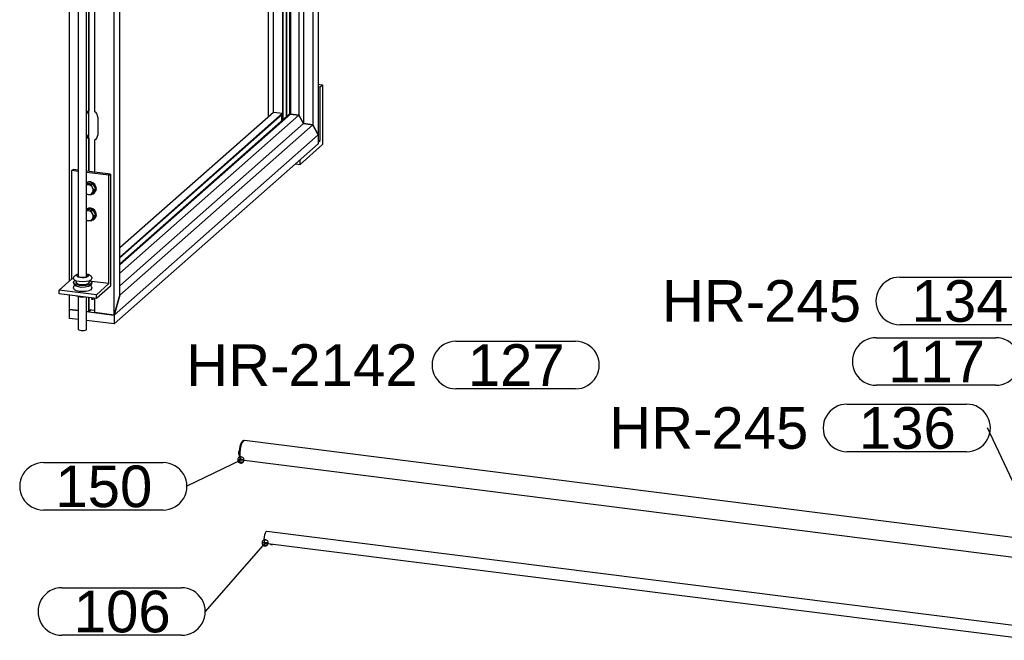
# Model space of a CAD drawing. Header units: millimetres. Extents: x 4464 to 5058, y 2900 to 3320.
# Tile 38 of 110: x 4639 to 4722, y 3150 to 3203. Entities that reach past the tile are written whole.
import ezdxf
from ezdxf.enums import TextEntityAlignment as Align

# ---------------------------------------------------------------- set-up
doc = ezdxf.new("R2010")
doc.units = ezdxf.units.MM
doc.linetypes.add('STRICHPUNKT2', pattern=[18.5, 10, -4, 0.5, -4])
doc.layers.get('0').update_dxf_attribs({"linetype": 'CONTINUOUS'})
for name, color, linetype in [('DIM49', 4, 'CONTINUOUS'), ('LE_RED', 1, 'CONTINUOUS'), ('TXT_ALL', 7, 'CONTINUOUS')]:
    doc.layers.add(name, color=color, linetype=linetype)
doc.layers.add('LE_ALL', color=7, linetype='CONTINUOUS', lineweight=50)
doc.styles.add('ARIAL', font='arial.ttf')

# ---------------------------------------------------------------- blocks, each defined once
blk = doc.blocks.new('SHAPE_06099', base_point=(4653.107, 3173.644))
at = {"layer": 'DIM49', "color": 3}
for p, q in [((4675.79, 3175.644), (4685.854, 3175.644)), ((4685.854, 3171.644), (4675.79, 3171.644))]:
    blk.add_line(p, q, dxfattribs=at)
for centre, start_param, end_param in [((4675.79, 3173.644), 1.570796, 4.712389), ((4685.854, 3173.644), 4.712389, 7.853982)]:
    blk.add_ellipse(centre, major_axis=(2, 0), ratio=1, start_param=start_param, end_param=end_param, dxfattribs=at)
at = {"layer": 'TXT_ALL', "color": 3, "style": 'ARIAL'}
for s, p in [('2142', (4661.697, 3173.644)), ('HR-', (4653.107, 3173.644))]:
    blk.add_text(s, height=3.5, dxfattribs=at).set_placement(p, align=Align.MIDDLE_LEFT)
at = {"layer": 'TXT_ALL', "color": 1, "style": 'ARIAL'}
blk.add_text('127', height=3.5, dxfattribs=at).set_placement((4676.79, 3173.644), align=Align.MIDDLE_LEFT)
blk = doc.blocks.new('HANDREGEL PROFIEL 50X47_02478', base_point=(4658.004, 3167.288))
for p, q in [((4723.753, 3159.004), (4658.004, 3167.288)), ((4724.171, 3157.284), (4657.749, 3165.653))]:
    blk.add_line(p, q)
for centre, major_axis, ratio, start_param, end_param in [((4657.899, 3166.461), (-0.104, -0.827), 0.333333, 3.141593, 6.109026), ((4723.924, 3158.143), (0.263, -0.854), 0.476834, 6.245329, 9.212762)]:
    blk.add_ellipse(centre, major_axis=major_axis, ratio=ratio, start_param=start_param, end_param=end_param)
blk.add_blockref('SHAPE_06099', (4653.107, 3173.644))
blk = doc.blocks.new('HANDREGEL PROFIEL 50X47_02477')
blk.add_blockref('HANDREGEL PROFIEL 50X47_02478', (4658.004, 3167.288))
blk = doc.blocks.new('SHAPE_06111', base_point=(4728.948, 3163.629))
at = {"layer": 'DIM49', "color": 3}
for p, q in [((4713.12, 3181.035), (4723.183, 3181.035)), ((4728.948, 3163.629), (4724.933, 3179.035)), ((4723.183, 3177.035), (4713.12, 3177.035)), ((4729.058, 3163.866), (4728.837, 3163.866)), ((4729.206, 3163.666), (4728.689, 3163.666)), ((4729.151, 3163.466), (4728.744, 3163.466))]:
    blk.add_line(p, q, dxfattribs=at)
blk.add_lwpolyline([(4729.078, 3163.4), (4729.132, 3163.442), (4729.175, 3163.496), (4729.201, 3163.559), (4729.211, 3163.627), (4729.202, 3163.696), (4729.176, 3163.759), (4729.135, 3163.814), (4729.081, 3163.856), (4729.017, 3163.883), (4728.949, 3163.893), (4728.881, 3163.884), (4728.817, 3163.858), (4728.763, 3163.817), (4728.72, 3163.763), (4728.694, 3163.699), (4728.684, 3163.631), (4728.693, 3163.563), (4728.719, 3163.499), (4728.76, 3163.444), (4728.814, 3163.402), (4728.878, 3163.375), (4728.946, 3163.366), (4729.014, 3163.374)], close=True, dxfattribs=at)
for centre, start_param, end_param in [((4713.12, 3179.035), 1.570796, 4.712389), ((4723.183, 3179.035), 4.712389, 7.853982)]:
    blk.add_ellipse(centre, major_axis=(2, 0), ratio=1, start_param=start_param, end_param=end_param, dxfattribs=at)
at = {"layer": 'TXT_ALL', "color": 3, "style": 'ARIAL'}
for s, p in [('HR-', (4693.124, 3179.035)), ('245', (4701.714, 3179.035))]:
    blk.add_text(s, height=3.5, dxfattribs=at).set_placement(p, align=Align.MIDDLE_LEFT)
at = {"layer": 'TXT_ALL', "color": 1, "style": 'ARIAL'}
blk.add_text('134', height=3.5, dxfattribs=at).set_placement((4714.12, 3179.035), align=Align.MIDDLE_LEFT)
blk = doc.blocks.new('HANDREGEL PROFIEL 50X47_02484', base_point=(4728.884, 3163.628))
for p, q in [((4728.884, 3163.628), (4726.983, 3161.952)), ((4729.57, 3162.011), (4728.088, 3160.703))]:
    blk.add_line(p, q)
blk.add_ellipse((4729.227, 3162.82), major_axis=(0.263, -0.854), ratio=0.476834, start_param=0.212016, end_param=3.353608)
blk.add_blockref('SHAPE_06111', (4728.948, 3163.629))
blk = doc.blocks.new('HANDREGEL PROFIEL 50X47_02483')
blk.add_blockref('HANDREGEL PROFIEL 50X47_02484', (4728.884, 3163.628))
blk = doc.blocks.new('SHAPE_06113', base_point=(4724.541, 3159.798))
at = {"layer": 'DIM49', "color": 3}
for p, q in [((4708.685, 3170.357), (4718.748, 3170.357)), ((4724.541, 3159.798), (4720.498, 3168.357)), ((4718.748, 3166.357), (4708.685, 3166.357)), ((4724.8, 3159.835), (4724.282, 3159.835)), ((4724.649, 3160.035), (4724.427, 3160.035)), ((4724.746, 3159.635), (4724.335, 3159.635))]:
    blk.add_line(p, q, dxfattribs=at)
blk.add_lwpolyline([(4724.711, 3159.597), (4724.757, 3159.648), (4724.788, 3159.709), (4724.803, 3159.776), (4724.8, 3159.845), (4724.779, 3159.91), (4724.741, 3159.968), (4724.691, 3160.014), (4724.629, 3160.045), (4724.562, 3160.06), (4724.494, 3160.057), (4724.428, 3160.036), (4724.37, 3159.998), (4724.324, 3159.948), (4724.293, 3159.886), (4724.278, 3159.819), (4724.282, 3159.751), (4724.303, 3159.685), (4724.34, 3159.627), (4724.391, 3159.581), (4724.452, 3159.55), (4724.519, 3159.535), (4724.588, 3159.538), (4724.653, 3159.559)], close=True, dxfattribs=at)
for centre, start_param, end_param in [((4708.685, 3168.357), 1.570796, 4.712389), ((4718.748, 3168.357), 4.712389, 7.853982)]:
    blk.add_ellipse(centre, major_axis=(2, 0), ratio=1, start_param=start_param, end_param=end_param, dxfattribs=at)
at = {"layer": 'TXT_ALL', "color": 3, "style": 'ARIAL'}
for s, p in [('HR-', (4688.689, 3168.357)), ('245', (4697.279, 3168.357))]:
    blk.add_text(s, height=3.5, dxfattribs=at).set_placement(p, align=Align.MIDDLE_LEFT)
at = {"layer": 'TXT_ALL', "color": 1, "style": 'ARIAL'}
blk.add_text('136', height=3.5, dxfattribs=at).set_placement((4709.685, 3168.357), align=Align.MIDDLE_LEFT)
blk = doc.blocks.new('HANDREGEL PROFIEL 50X47_02486', base_point=(4724.267, 3157.334))
for p, q in [((4725.426, 3160.579), (4723.655, 3159.016)), ((4726.533, 3159.332), (4724.267, 3157.334))]:
    blk.add_line(p, q)
for start_param, end_param in [(0.212016, 2.929577), (6.245329, 6.495201)]:
    blk.add_ellipse((4723.924, 3158.143), major_axis=(0.263, -0.854), ratio=0.476834, start_param=start_param, end_param=end_param)
blk.add_blockref('SHAPE_06113', (4724.541, 3159.798))
blk = doc.blocks.new('HANDREGEL PROFIEL 50X47_02485')
blk.add_blockref('HANDREGEL PROFIEL 50X47_02486', (4724.267, 3157.334))
blk = doc.blocks.new('Handregel_02472')
for name in ['HANDREGEL PROFIEL 50X47_02483', 'HANDREGEL PROFIEL 50X47_02477', 'HANDREGEL PROFIEL 50X47_02485']:
    blk.add_blockref(name, (0, 0))
blk = doc.blocks.new('SHAPE_06093', base_point=(4659.746, 3158.69))
at = {"layer": 'DIM49', "color": 3}
for p, q in [((4659.859, 3158.927), (4659.637, 3158.927)), ((4659.746, 3158.69), (4654.706, 3152.918)), ((4659.486, 3158.727), (4660.004, 3158.727)), ((4659.541, 3158.527), (4659.951, 3158.527)), ((4642.643, 3154.918), (4652.706, 3154.918)), ((4652.706, 3150.918), (4642.643, 3150.918))]:
    blk.add_line(p, q, dxfattribs=at)
blk.add_lwpolyline([(4659.862, 3158.926), (4659.796, 3158.948), (4659.728, 3158.953), (4659.66, 3158.939), (4659.599, 3158.909), (4659.547, 3158.863), (4659.509, 3158.806), (4659.487, 3158.741), (4659.483, 3158.672), (4659.496, 3158.605), (4659.527, 3158.543), (4659.572, 3158.492), (4659.63, 3158.454), (4659.695, 3158.432), (4659.763, 3158.427), (4659.831, 3158.441), (4659.892, 3158.471), (4659.944, 3158.517), (4659.982, 3158.574), (4660.004, 3158.639), (4660.008, 3158.708), (4659.995, 3158.775), (4659.964, 3158.837), (4659.919, 3158.888)], close=True, dxfattribs=at)
for centre, start_param, end_param in [((4642.643, 3152.918), 1.570796, 4.712389), ((4652.706, 3152.918), 4.712389, 7.853982)]:
    blk.add_ellipse(centre, major_axis=(2, 0), ratio=1, start_param=start_param, end_param=end_param, dxfattribs=at)
at = {"layer": 'TXT_ALL', "style": 'ARIAL'}
blk.add_text('106', height=3.5, dxfattribs=at).set_placement((4643.643, 3152.918), align=Align.MIDDLE_LEFT)
blk = doc.blocks.new('Precisie buis 30x3_02682', base_point=(4659.754, 3158.652))
for p, q in [((4724.258, 3151.533), (4659.879, 3159.644)), ((4724.463, 3150.5), (4659.754, 3158.652))]:
    blk.add_line(p, q)
blk.add_ellipse((4659.817, 3159.148), major_axis=(-0.062, -0.496), ratio=0.333333, start_param=3.141593, end_param=6.283185)
blk.add_blockref('SHAPE_06093', (4659.746, 3158.69))
blk = doc.blocks.new('Precisie buis 30x3_02681')
blk.add_blockref('Precisie buis 30x3_02682', (4659.754, 3158.652))
blk = doc.blocks.new('Stelschroef (DIN 913 - ISO 4026)-M6x5_02685', base_point=(4660.219, 3158.569))
at = {"layer": 'LE_RED'}
blk.add_ellipse((4660.285, 3158.586), major_axis=(0.0833, 0), ratio=0.333333, start_param=3.800649, end_param=5.658796, dxfattribs=at)
blk = doc.blocks.new('GEWINDE_02687', base_point=(4660.205, 3158.575))
for p, q in [((4660.205, 3158.575), (4660.219, 3158.569)), ((4660.364, 3158.575), (4660.35, 3158.569))]:
    blk.add_line(p, q)
for start_param, end_param in [(3.141593, 3.800651), (3.800651, 5.624127)]:
    blk.add_ellipse((4660.285, 3158.596), major_axis=(0.1, 0), ratio=0.333333, start_param=start_param, end_param=end_param)
at = {"layer": 'LE_RED'}
for start_param, end_param in [(3.141593, 3.800651), (3.800651, 5.624127)]:
    blk.add_ellipse((4660.285, 3158.586), major_axis=(0.0833, 0), ratio=0.333333, start_param=start_param, end_param=end_param, dxfattribs=at)
blk = doc.blocks.new('GEWINDE_02686')
blk.add_blockref('GEWINDE_02687', (4660.205, 3158.575))
blk = doc.blocks.new('Stelschroef (DIN 913 - ISO 4026)-M6x5_02684')
for name, p in [('GEWINDE_02686', (0, 0)), ('Stelschroef (DIN 913 - ISO 4026)-M6x5_02685', (4660.219, 3158.569))]:
    blk.add_blockref(name, p)
blk = doc.blocks.new('Stelschroef (DIN 913 - ISO 4026)-M6x5_02689', base_point=(4723.203, 3150.634))
at = {"layer": 'LE_RED'}
blk.add_ellipse((4723.269, 3150.651), major_axis=(0.0833, 0), ratio=0.333333, start_param=3.800651, end_param=5.658796, dxfattribs=at)
blk = doc.blocks.new('GEWINDE_02691', base_point=(4723.19, 3150.64))
for p, q in [((4723.19, 3150.64), (4723.203, 3150.634)), ((4723.348, 3150.64), (4723.335, 3150.634))]:
    blk.add_line(p, q)
for start_param, end_param in [(3.141593, 3.800651), (3.800651, 5.624127)]:
    blk.add_ellipse((4723.269, 3150.66), major_axis=(0.1, 0), ratio=0.333333, start_param=start_param, end_param=end_param)
at = {"layer": 'LE_RED'}
for start_param, end_param in [(3.141593, 3.800651), (3.800651, 5.624127)]:
    blk.add_ellipse((4723.269, 3150.651), major_axis=(0.0833, 0), ratio=0.333333, start_param=start_param, end_param=end_param, dxfattribs=at)
blk = doc.blocks.new('GEWINDE_02690')
blk.add_blockref('GEWINDE_02691', (4723.19, 3150.64))
blk = doc.blocks.new('Stelschroef (DIN 913 - ISO 4026)-M6x5_02688')
for name, p in [('GEWINDE_02690', (0, 0)), ('Stelschroef (DIN 913 - ISO 4026)-M6x5_02689', (4723.203, 3150.634))]:
    blk.add_blockref(name, p)
blk = doc.blocks.new('Montage_02683')
for name in ['Stelschroef (DIN 913 - ISO 4026)-M6x5_02684', 'Stelschroef (DIN 913 - ISO 4026)-M6x5_02688']:
    blk.add_blockref(name, (0, 0))
blk = doc.blocks.new('Sierregel_02680')
for name in ['Precisie buis 30x3_02681', 'Montage_02683']:
    blk.add_blockref(name, (0, 0))
blk = doc.blocks.new('Sierregels_02503')
blk.add_blockref('Sierregel_02680', (0, 0))
blk = doc.blocks.new('SHAPE_06053', base_point=(4727.157, 3161.465))
at = {"layer": 'DIM49', "color": 3}
for p, q in [((4711.145, 3175.943), (4721.208, 3175.943)), ((4727.157, 3161.465), (4723.208, 3173.943)), ((4721.208, 3171.943), (4711.145, 3171.943)), ((4727.416, 3161.502), (4726.898, 3161.502)), ((4727.269, 3161.702), (4727.048, 3161.702)), ((4727.362, 3161.302), (4726.953, 3161.302))]:
    blk.add_line(p, q, dxfattribs=at)
blk.add_lwpolyline([(4727.299, 3161.244), (4727.351, 3161.288), (4727.391, 3161.344), (4727.414, 3161.409), (4727.42, 3161.477), (4727.408, 3161.545), (4727.379, 3161.607), (4727.335, 3161.66), (4727.278, 3161.699), (4727.214, 3161.723), (4727.145, 3161.728), (4727.078, 3161.716), (4727.015, 3161.687), (4726.963, 3161.643), (4726.923, 3161.587), (4726.9, 3161.522), (4726.894, 3161.454), (4726.906, 3161.386), (4726.935, 3161.324), (4726.979, 3161.271), (4727.036, 3161.232), (4727.1, 3161.208), (4727.169, 3161.202), (4727.237, 3161.214)], close=True, dxfattribs=at)
for centre, start_param, end_param in [((4711.145, 3173.943), 1.570796, 4.712389), ((4721.208, 3173.943), 4.712389, 7.853982)]:
    blk.add_ellipse(centre, major_axis=(2, 0), ratio=1, start_param=start_param, end_param=end_param, dxfattribs=at)
at = {"layer": 'TXT_ALL', "style": 'ARIAL'}
blk.add_text('117', height=3.5, dxfattribs=at).set_placement((4712.145, 3173.943), align=Align.MIDDLE_LEFT)
blk = doc.blocks.new('Precisie buis 55x2_02716', base_point=(4726.431, 3159.22))
for p, q in [((4725.263, 3160.545), (4726.677, 3161.792)), ((4726.475, 3159.17), (4727.89, 3160.417))]:
    blk.add_line(p, q)
for centre, major_axis, start_param, end_param in [((4727.283, 3161.104), (0.606, -0.688), 6.283185, 9.424778), ((4725.869, 3159.857), (0.606, -0.688), 3.141593, 3.569718), ((4725.869, 3159.857), (0.606, -0.688), 6.283185, 9.424778), ((4725.869, 3159.857), (0.562, -0.637), 6.283185, 9.424778), ((4725.869, 3159.857), (0.562, -0.637), 3.141593, 3.336331), ((4725.869, 3159.857), (0.606, -0.688), 5.851917, 6.283185), ((4725.869, 3159.857), (0.562, -0.637), 6.081279, 6.283185)]:
    blk.add_ellipse(centre, major_axis=major_axis, ratio=0.881917, start_param=start_param, end_param=end_param)
blk.add_blockref('SHAPE_06053', (4727.157, 3161.465))
blk = doc.blocks.new('Precisie buis 55x2_02715')
blk.add_blockref('Precisie buis 55x2_02716', (4726.431, 3159.22))
blk = doc.blocks.new('Koppeling handregel_02714')
blk.add_blockref('Precisie buis 55x2_02715', (0, 0))
blk = doc.blocks.new('SHAPE_06057', base_point=(4657.705, 3165.66))
at = {"layer": 'DIM49', "color": 3}
for p, q in [((4657.705, 3165.66), (4653.163, 3163.447)), ((4657.446, 3165.698), (4657.964, 3165.698)), ((4657.5, 3165.498), (4657.91, 3165.498)), ((4657.814, 3165.898), (4657.592, 3165.898)), ((4641.099, 3165.447), (4651.163, 3165.447)), ((4651.163, 3161.447), (4641.099, 3161.447))]:
    blk.add_line(p, q, dxfattribs=at)
blk.add_lwpolyline([(4657.904, 3165.833), (4657.852, 3165.879), (4657.791, 3165.909), (4657.724, 3165.923), (4657.655, 3165.919), (4657.59, 3165.897), (4657.532, 3165.859), (4657.487, 3165.808), (4657.456, 3165.746), (4657.442, 3165.679), (4657.447, 3165.61), (4657.468, 3165.545), (4657.506, 3165.488), (4657.558, 3165.442), (4657.619, 3165.411), (4657.687, 3165.398), (4657.755, 3165.402), (4657.82, 3165.424), (4657.878, 3165.462), (4657.923, 3165.513), (4657.954, 3165.575), (4657.968, 3165.642), (4657.964, 3165.711), (4657.942, 3165.776)], close=True, dxfattribs=at)
for centre, start_param, end_param in [((4641.099, 3163.447), 1.570796, 4.712389), ((4651.163, 3163.447), 4.712389, 7.853982)]:
    blk.add_ellipse(centre, major_axis=(2, 0), ratio=1, start_param=start_param, end_param=end_param, dxfattribs=at)
at = {"layer": 'TXT_ALL', "style": 'ARIAL'}
blk.add_text('150', height=3.5, dxfattribs=at).set_placement((4642.099, 3163.447), align=Align.MIDDLE_LEFT)
blk = doc.blocks.new('1120 Cover 50 x 47_02729', base_point=(4658.004, 3167.288))
blk.add_line((4658.004, 3167.288), (4657.941, 3167.296))
blk.add_lwpolyline([(4657.759, 3165.646), (4657.697, 3165.654)])
for centre, start_param, end_param in [((4657.837, 3166.469), 3.141593, 5.073756), ((4657.899, 3166.461), 3.141593, 5.073756), ((4657.837, 3166.469), 5.073756, 6.149618), ((4657.899, 3166.461), 5.073756, 6.149618)]:
    blk.add_ellipse(centre, major_axis=(-0.104, -0.827), ratio=0.333333, start_param=start_param, end_param=end_param)
blk.add_blockref('SHAPE_06057', (4657.705, 3165.66))
blk = doc.blocks.new('1120 Cover 50 x 47_02728')
blk.add_blockref('1120 Cover 50 x 47_02729', (4658.004, 3167.288))
blk = doc.blocks.new('ISO 14585-ST4.2x25-A2-C_02731', base_point=(4657.542, 3166.388))
blk.add_lwpolyline([(4657.544, 3166.134), (4657.531, 3166.135)])
blk.add_arc((4657.707, 3166.248), 0.217, 139.54363, -153.90514)
for start_param, end_param in [(3.611558, 5.81322), (3.447328, 3.611558), (5.81322, 6.283185)]:
    blk.add_ellipse((4657.548, 3166.268), major_axis=(-0.017, -0.132), ratio=0.333333, start_param=start_param, end_param=end_param)
blk = doc.blocks.new('ISO 14585-ST4.2x25-A2-C_02730')
blk.add_blockref('ISO 14585-ST4.2x25-A2-C_02731', (4657.542, 3166.388))
blk = doc.blocks.new('Eindkap_02727')
for name in ['1120 Cover 50 x 47_02728', 'ISO 14585-ST4.2x25-A2-C_02730']:
    blk.add_blockref(name, (0, 0))
blk = doc.blocks.new('Losse delen_02698')
for name in ['Koppeling handregel_02714', 'Eindkap_02727']:
    blk.add_blockref(name, (0, 0))
blk = doc.blocks.new('_A3D0206_02471')
for name in ['Handregel_02472', 'Losse delen_02698', 'Sierregels_02503']:
    blk.add_blockref(name, (0, 0))
blk = doc.blocks.new('_ANS0206_02470')
blk.add_blockref('_A3D0206_02471', (0, 0))
blk = doc.blocks.new('1017-1 Connector 90 M8 VERT_05907', base_point=(4645.112, 3179.296))
blk.add_line((4645.432, 3178.228), (4644.949, 3178.289))
at = {"layer": 'LE_RED'}
blk.add_ellipse((4645.214, 3179.513), major_axis=(0.176, -0.2), ratio=0.881917, start_param=5.078922, end_param=5.916652, dxfattribs=at)
blk = doc.blocks.new('DIN 13-M8_05909', base_point=(4645.112, 3179.296))
at = {"layer": 'LE_RED'}
blk.add_ellipse((4645.214, 3179.513), major_axis=(0.176, -0.2), ratio=0.881917, start_param=5.078922, end_param=5.916652, dxfattribs=at)
blk = doc.blocks.new('DIN 13-M8_05908')
blk.add_blockref('DIN 13-M8_05909', (4645.112, 3179.296))
blk = doc.blocks.new('_05911', base_point=(4645.214, 3179.283))
at = {"layer": 'LE_ALL', "color": 1, "linetype": 'STRICHPUNKT2'}
blk.add_line((4645.214, 3179.283), (4645.214, 3179.136), dxfattribs=at)
blk = doc.blocks.new('_05910')
blk.add_blockref('_05911', (4645.214, 3179.283))
blk = doc.blocks.new('1017-1 Connector 90 M8 VERT_05906')
for name, p in [('1017-1 Connector 90 M8 VERT_05907', (4645.112, 3179.296)), ('DIN 13-M8_05908', (0, 0)), ('_05910', (0, 0))]:
    blk.add_blockref(name, p)
blk = doc.blocks.new('Hoeklijn + montage_05905')
blk.add_blockref('1017-1 Connector 90 M8 VERT_05906', (0, 0))
blk = doc.blocks.new('Montage_05904')
blk.add_blockref('Hoeklijn + montage_05905', (0, 0))
blk = doc.blocks.new('Gelaagd glas 4.4.1_ matte folie_05929', base_point=(4661.573, 3194.568))
blk.add_line((4661.573, 3194.568), (4661.573, 3275.619))
blk = doc.blocks.new('Gelaagd glas 4.4.1_ matte folie_05928')
blk.add_blockref('Gelaagd glas 4.4.1_ matte folie_05929', (4661.573, 3194.568))
blk = doc.blocks.new('Glas_05927')
blk.add_blockref('Gelaagd glas 4.4.1_ matte folie_05928', (0, 0))
blk = doc.blocks.new('PV-SCHERM PROFIEL 60X37_05932', base_point=(4644.949, 3178.289))
for p, q in [((4664.22, 3193.006), (4647.037, 3177.853)), ((4644.055, 3178.228), (4643.296, 3178.324)), ((4644.902, 3178.122), (4644.722, 3178.144)), ((4644.949, 3178.289), (4644.902, 3178.122)), ((4645.073, 3178.273), (4644.902, 3178.122))]:
    blk.add_line(p, q)
for points in [[(4661.883, 3194.747), (4661.789, 3194.759), (4647.509, 3182.165)], [(4662.568, 3194.661), (4661.883, 3194.747), (4647.509, 3182.071)], [(4662.969, 3193.946), (4662.568, 3194.661), (4647.509, 3181.38)], [(4663.749, 3193.848), (4662.969, 3193.946), (4647.509, 3180.311)], [(4664.22, 3193.006), (4663.749, 3193.848), (4647.509, 3179.525)], [(4647.509, 3179.525), (4647.037, 3177.853), (4645.432, 3178.055)]]:
    blk.add_lwpolyline(points)
blk = doc.blocks.new('PV-SCHERM PROFIEL 60X37_05931')
blk.add_blockref('PV-SCHERM PROFIEL 60X37_05932', (4644.949, 3178.289))
blk = doc.blocks.new('PV-SCHERM PROFIEL 60X37_05936', base_point=(4645.432, 3189.872))
for p, q in [((4644.902, 3264.609), (4643.296, 3264.811)), ((4643.296, 3242.686), (4643.296, 3264.811)), ((4644.902, 3248.258), (4644.902, 3264.609)), ((4644.949, 3264.525), (4644.902, 3264.609)), ((4644.949, 3248.335), (4644.949, 3264.525)), ((4645.432, 3249.117), (4645.432, 3264.542)), ((4647.037, 3264.34), (4645.432, 3264.542)), ((4647.037, 3177.853), (4647.037, 3264.34)), ((4645.432, 3247.131), (4645.432, 3247.848)), ((4643.296, 3180.713), (4643.296, 3241.499)), ((4645.432, 3194.949), (4645.432, 3241.23)), ((4644.902, 3195.015), (4644.902, 3240.606)), ((4644.949, 3195.057), (4644.949, 3240.63)), ((4644.949, 3195.057), (4644.902, 3195.015)), ((4644.927, 3192.714), (4644.927, 3195.038)), ((4645.665, 3194.493), (4645.665, 3192.985)), ((4644.902, 3192.655), (4644.949, 3192.697)), ((4644.902, 3189.938), (4644.902, 3192.655)), ((4644.949, 3189.932), (4644.949, 3192.697)), ((4645.479, 3192.63), (4645.432, 3192.588)), ((4645.432, 3189.872), (4645.432, 3192.588)), ((4643.296, 3178.324), (4643.296, 3179.525)), ((4644.902, 3178.122), (4644.902, 3179.322)), ((4644.949, 3178.289), (4644.949, 3179.316)), ((4645.432, 3178.055), (4645.432, 3179.256)), ((4643.296, 3178.324), (4644.055, 3178.228)), ((4644.722, 3178.144), (4644.902, 3178.122)), ((4644.902, 3178.122), (4644.949, 3178.289))]:
    blk.add_line(p, q)
blk.add_lwpolyline([(4645.432, 3178.055), (4647.037, 3177.853), (4647.509, 3179.525), (4647.509, 3263.498), (4647.037, 3264.34)])
for centre, start_param, end_param in [((4645.214, 3194.598), 3.208458, 3.756146), ((4645.167, 3194.556), 3.141593, 3.455628), ((4645.167, 3194.556), 2.91627, 3.141593), ((4645.167, 3194.556), 0.785398, 1.796119), ((4645.214, 3193.089), 4.097835, 4.937712), ((4645.167, 3193.048), 4.398353, 4.937712), ((4645.167, 3193.048), 6.283185, 7.068583), ((4645.167, 3193.048), 6.057862, 6.283185), ((4645.214, 3193.089), 6.057862, 6.21632)]:
    blk.add_ellipse(centre, major_axis=(0.353, -0.4), ratio=0.881917, start_param=start_param, end_param=end_param)
blk = doc.blocks.new('PV-SCHERM PROFIEL 60X37_05935')
blk.add_blockref('PV-SCHERM PROFIEL 60X37_05936', (4645.432, 3189.872))
blk = doc.blocks.new('PV-SCHERM PROFIEL 60X37_05938', base_point=(4661.789, 3194.759))
for p, q in [((4664.22, 3279.493), (4664.22, 3193.006)), ((4662.675, 3276.873), (4662.568, 3276.497)), ((4662.568, 3276.497), (4662.568, 3194.661)), ((4662.969, 3277.133), (4662.969, 3193.946)), ((4661.789, 3275.81), (4661.789, 3194.759)), ((4661.883, 3275.892), (4661.883, 3194.747)), ((4660.007, 3274.238), (4660.007, 3194.539))]:
    blk.add_line(p, q)
for points in [[(4664.22, 3279.493), (4663.749, 3277.821), (4663.749, 3193.848)], [(4661.789, 3194.759), (4661.883, 3194.747), (4662.568, 3194.661), (4662.969, 3193.946), (4663.749, 3193.848), (4664.22, 3193.006)]]:
    blk.add_lwpolyline(points)
blk = doc.blocks.new('PV-SCHERM PROFIEL 60X37_05937')
blk.add_blockref('PV-SCHERM PROFIEL 60X37_05938', (4661.789, 3194.759))
blk = doc.blocks.new('GLASLAT T.B.V. PV-SCHERM_05941', base_point=(4647.509, 3182.731))
for p, q in [((4647.509, 3182.656), (4661.216, 3194.744)), ((4661.122, 3194.662), (4661.122, 3194.171))]:
    blk.add_line(p, q)
for points in [[(4647.509, 3183.517), (4660.436, 3194.918), (4661.216, 3194.82)], [(4647.509, 3182.731), (4661.216, 3194.82), (4661.216, 3194.744)]]:
    blk.add_lwpolyline(points)
blk = doc.blocks.new('GLASLAT T.B.V. PV-SCHERM_05940')
blk.add_blockref('GLASLAT T.B.V. PV-SCHERM_05941', (4647.509, 3182.731))
blk = doc.blocks.new('GLASLAT T.B.V. PV-SCHERM_05943', base_point=(4661.228, 3194.264))
for p, q in [((4661.228, 3194.264), (4661.228, 3275.314)), ((4661.256, 3194.289), (4661.256, 3275.339)), ((4661.535, 3194.535), (4661.535, 3275.585)), ((4660.448, 3194.916), (4660.448, 3274.627))]:
    blk.add_line(p, q)
blk = doc.blocks.new('GLASLAT T.B.V. PV-SCHERM_05942')
blk.add_blockref('GLASLAT T.B.V. PV-SCHERM_05943', (4661.228, 3194.264))
blk = doc.blocks.new('Glaslatten_05939')
for name in ['GLASLAT T.B.V. PV-SCHERM_05942', 'GLASLAT T.B.V. PV-SCHERM_05940']:
    blk.add_blockref(name, (0, 0))
blk = doc.blocks.new('Profielen_05930')
for name in ['PV-SCHERM PROFIEL 60X37_05937', 'Glaslatten_05939', 'PV-SCHERM PROFIEL 60X37_05935', 'PV-SCHERM PROFIEL 60X37_05931']:
    blk.add_blockref(name, (0, 0))
blk = doc.blocks.new('Strip 60x12_05977', base_point=(4647.037, 3177.853))
for p, q in [((4647.037, 3177.853), (4664.22, 3193.006)), ((4664.22, 3193.006), (4664.22, 3192.252)), ((4643.296, 3178.324), (4644.055, 3178.228)), ((4643.296, 3177.57), (4643.296, 3178.324)), ((4644.722, 3178.144), (4647.037, 3177.853)), ((4644.055, 3177.474), (4643.296, 3177.57)), ((4647.037, 3177.098), (4644.722, 3177.39))]:
    blk.add_line(p, q)
blk.add_lwpolyline([(4647.037, 3177.853), (4647.037, 3177.098), (4664.22, 3192.252)])
blk = doc.blocks.new('Strip 60x12_05976')
blk.add_blockref('Strip 60x12_05977', (4647.037, 3177.853))
blk = doc.blocks.new('Hoeklijn 80x80x8_05980', base_point=(4662.683, 3190.519))
for p, q in [((4664.22, 3197.254), (4664.568, 3197.21)), ((4664.22, 3197.064), (4664.38, 3197.044)), ((4664.38, 3197.044), (4664.568, 3197.21)), ((4664.38, 3192.519), (4664.38, 3197.044)), ((4664.568, 3197.21), (4664.568, 3192.182)), ((4664.568, 3192.182), (4662.683, 3190.519)), ((4664.22, 3192.539), (4664.38, 3192.519)), ((4664.22, 3192.378), (4664.38, 3192.519)), ((4662.308, 3190.566), (4662.683, 3190.519)), ((4662.683, 3190.519), (4662.683, 3190.896))]:
    blk.add_line(p, q)
blk = doc.blocks.new('Hoeklijn 80x80x8_05979')
blk.add_blockref('Hoeklijn 80x80x8_05980', (4662.683, 3190.519))
blk = doc.blocks.new('Koppelhoek scherm - 60x37_05978')
blk.add_blockref('Hoeklijn 80x80x8_05979', (0, 0))
blk = doc.blocks.new('Ophanging onder_05975')
for name in ['Koppelhoek scherm - 60x37_05978', 'Strip 60x12_05976']:
    blk.add_blockref(name, (0, 0))
blk = doc.blocks.new('Muurophanging_05946')
blk.add_blockref('Ophanging onder_05975', (0, 0))
blk = doc.blocks.new('Massieve as 10_05995', base_point=(4646.855, 3250.153))
for p, q in [((4644.064, 3246.901), (4646.288, 3250.504)), ((4644.714, 3246.685), (4646.855, 3250.153)), ((4644.055, 3242.238), (4644.055, 3246.872)), ((4644.722, 3242.238), (4644.722, 3246.699)), ((4644.055, 3181.083), (4644.055, 3240.548)), ((4644.722, 3181.078), (4644.722, 3240.548)), ((4644.055, 3176.648), (4644.055, 3179.392)), ((4644.722, 3176.648), (4644.722, 3179.345))]:
    blk.add_line(p, q)
for centre, major_axis, ratio, start_param, end_param in [((4646.571, 3250.328), (0.284, -0.175), 0.455342, 3.141593, 6.283185), ((4646.571, 3250.328), (0.284, -0.175), 0.455342, 0, 3.141593), ((4644.389, 3246.793), (0.331, -0.094), 0.396084, 3.029645, 3.25354), ((4644.389, 3246.793), (0.331, -0.094), 0.396084, 3.25354, 4.462969), ((4644.389, 3246.793), (0.331, -0.094), 0.396084, 4.462969, 6.171238), ((4644.389, 3176.648), (0.333, 0), 0.333333, 3.141593, 6.283185)]:
    blk.add_ellipse(centre, major_axis=major_axis, ratio=ratio, start_param=start_param, end_param=end_param)
blk = doc.blocks.new('Massieve as 10_05994')
blk.add_blockref('Massieve as 10_05995', (4646.855, 3250.153))
blk = doc.blocks.new('Hoeklijn 150x50x5_06021', base_point=(4645.547, 3179.555))
for p, q in [((4643.49, 3189.997), (4643.608, 3190.101)), ((4644.055, 3189.926), (4643.49, 3189.997)), ((4644.055, 3190.045), (4643.608, 3190.101)), ((4646.726, 3189.708), (4644.722, 3189.961)), ((4646.608, 3189.605), (4644.722, 3189.842)), ((4643.649, 3180.864), (4643.49, 3180.884)), ((4646.608, 3180.491), (4645.133, 3180.676)), ((4645.547, 3179.555), (4642.429, 3179.948)), ((4642.429, 3179.634), (4642.429, 3179.948)), ((4645.547, 3179.241), (4642.429, 3179.634))]:
    blk.add_line(p, q)
for points in [[(4642.429, 3179.948), (4643.49, 3180.884), (4643.49, 3189.997)], [(4646.726, 3189.708), (4646.726, 3180.28), (4645.547, 3179.241)], [(4646.608, 3180.491), (4646.608, 3189.605), (4646.726, 3189.708)], [(4645.547, 3179.241), (4645.547, 3179.555), (4646.608, 3180.491)]]:
    blk.add_lwpolyline(points)
blk = doc.blocks.new('_06023', base_point=(4643.643, 3180.199))
at = {"layer": 'LE_ALL', "color": 1, "linetype": 'STRICHPUNKT2'}
for p, q in [((4643.643, 3180.199), (4643.616, 3180.202)), ((4644.124, 3179.865), (4644.101, 3179.844)), ((4645.112, 3180.014), (4645.175, 3180.006))]:
    blk.add_line(p, q, dxfattribs=at)
blk = doc.blocks.new('_06022')
blk.add_blockref('_06023', (4643.643, 3180.199))
blk = doc.blocks.new('Hoeklijn 150x50x5_06020')
for name, p in [('Hoeklijn 150x50x5_06021', (4645.547, 3179.555)), ('_06022', (0, 0))]:
    blk.add_blockref(name, p)
blk = doc.blocks.new('Sluitring (DIN 125)-M8_06027', base_point=(4645.401, 3188.144))
blk.add_line((4645.364, 3188.111), (4645.401, 3188.144))
for centre, start_param, end_param in [((4645.049, 3188.544), 6.283185, 9.353195), ((4645.011, 3188.511), 6.283185, 9.25704), ((4645.011, 3188.511), 5.846659, 6.283185)]:
    blk.add_ellipse(centre, major_axis=(0.353, -0.4), ratio=0.881917, start_param=start_param, end_param=end_param)
blk = doc.blocks.new('Sluitring (DIN 125)-M8_06026')
blk.add_blockref('Sluitring (DIN 125)-M8_06027', (4645.401, 3188.144))
blk = doc.blocks.new('Zeskant tapbout-M8x20 (DIN 933)_06029', base_point=(4645.237, 3188.56))
for p, q in [((4644.777, 3188.949), (4644.722, 3188.9)), ((4644.886, 3188.809), (4644.722, 3188.837)), ((4644.777, 3188.949), (4645.245, 3188.89)), ((4645.134, 3188.792), (4644.886, 3188.809)), ((4645.245, 3188.89), (4645.134, 3188.792)), ((4645.237, 3188.56), (4645.134, 3188.792)), ((4644.722, 3188.02), (4644.886, 3187.992)), ((4644.886, 3187.992), (4645.134, 3187.974)), ((4645.134, 3187.974), (4645.237, 3188.152)), ((4645.245, 3188.073), (4645.134, 3187.974)), ((4645.237, 3188.152), (4645.368, 3188.354)), ((4645.479, 3188.452), (4645.245, 3188.073))]:
    blk.add_line(p, q)
blk.add_lwpolyline([(4645.245, 3188.89), (4645.479, 3188.452), (4645.368, 3188.354), (4645.237, 3188.56)])
for start_param, end_param in [(2.356194, 2.772723), (1.308997, 2.356194), (5.081259, 5.497787), (5.497787, 6.544985), (0.261799, 1.308997)]:
    blk.add_ellipse((4644.886, 3188.4), major_axis=(0.287, -0.325), ratio=0.881917, start_param=start_param, end_param=end_param)
blk = doc.blocks.new('Zeskant tapbout-M8x20 (DIN 933)_06028')
blk.add_blockref('Zeskant tapbout-M8x20 (DIN 933)_06029', (4645.237, 3188.56))
blk = doc.blocks.new('Montage scherm_06024')
for name in ['Sluitring (DIN 125)-M8_06026', 'Zeskant tapbout-M8x20 (DIN 933)_06028']:
    blk.add_blockref(name, (0, 0))
blk = doc.blocks.new('Sluitring (DIN 125)-M8_06033', base_point=(4645.401, 3185.944))
blk.add_line((4645.364, 3185.911), (4645.401, 3185.944))
for centre, start_param, end_param in [((4645.049, 3186.344), 6.283185, 9.353195), ((4645.011, 3186.311), 6.283185, 9.25704), ((4645.011, 3186.311), 5.846659, 6.283185)]:
    blk.add_ellipse(centre, major_axis=(0.353, -0.4), ratio=0.881917, start_param=start_param, end_param=end_param)
blk = doc.blocks.new('Sluitring (DIN 125)-M8_06032')
blk.add_blockref('Sluitring (DIN 125)-M8_06033', (4645.401, 3185.944))
blk = doc.blocks.new('Zeskant tapbout-M8x20 (DIN 933)_06035', base_point=(4645.237, 3186.361))
for p, q in [((4644.777, 3186.749), (4644.722, 3186.7)), ((4644.886, 3186.609), (4644.722, 3186.637)), ((4644.777, 3186.749), (4645.245, 3186.69)), ((4645.134, 3186.592), (4644.886, 3186.609)), ((4645.245, 3186.69), (4645.134, 3186.592)), ((4645.237, 3186.361), (4645.134, 3186.592)), ((4645.479, 3186.252), (4645.245, 3185.873)), ((4644.722, 3185.82), (4644.886, 3185.792)), ((4644.886, 3185.792), (4645.134, 3185.775)), ((4645.134, 3185.775), (4645.237, 3185.952)), ((4645.245, 3185.873), (4645.134, 3185.775)), ((4645.237, 3185.952), (4645.368, 3186.154))]:
    blk.add_line(p, q)
blk.add_lwpolyline([(4645.245, 3186.69), (4645.479, 3186.252), (4645.368, 3186.154), (4645.237, 3186.361)])
for start_param, end_param in [(2.356194, 2.772723), (1.308997, 2.356194), (0.261799, 1.308997), (5.081258, 5.497787), (5.497787, 6.544985)]:
    blk.add_ellipse((4644.886, 3186.201), major_axis=(0.287, -0.325), ratio=0.881917, start_param=start_param, end_param=end_param)
blk = doc.blocks.new('Zeskant tapbout-M8x20 (DIN 933)_06034')
blk.add_blockref('Zeskant tapbout-M8x20 (DIN 933)_06035', (4645.237, 3186.361))
blk = doc.blocks.new('Montage scherm_06030')
for name in ['Sluitring (DIN 125)-M8_06032', 'Zeskant tapbout-M8x20 (DIN 933)_06034']:
    blk.add_blockref(name, (0, 0))
blk = doc.blocks.new('Doorvoertule Eriks CR55_06037', base_point=(4644.962, 3180.607))
for p, q in [((4643.829, 3180.749), (4643.829, 3180.607)), ((4644.962, 3180.749), (4644.962, 3180.607))]:
    blk.add_line(p, q)
for points in [[(4643.629, 3180.921), (4643.662, 3181.065), (4643.753, 3181.182), (4643.898, 3181.27), (4643.934, 3181.284), (4644.055, 3181.319)], [(4644.722, 3181.322), (4644.857, 3181.284), (4644.963, 3181.235), (4645.043, 3181.177), (4645.101, 3181.111), (4645.155, 3180.99), (4645.162, 3180.921)], [(4645.162, 3180.607), (4645.128, 3180.463), (4645.037, 3180.346), (4644.892, 3180.258), (4644.854, 3180.244), (4644.601, 3180.186), (4644.265, 3180.179), (4643.952, 3180.238), (4643.843, 3180.285), (4643.767, 3180.335), (4643.703, 3180.398), (4643.634, 3180.548), (4643.629, 3180.607)]]:
    blk.add_lwpolyline(points)
for centre, major_axis, start_param, end_param in [((4644.395, 3181.173), (0.5, 0), 2.780226, 7.141707), ((4644.395, 3181.173), (0.5, 0), 2.318254, 2.780226), ((4644.395, 3181.173), (0.433, 0), 2.472456, 3.141593), ((4644.395, 3181.173), (0.433, 0), 0, 0.716507), ((4644.395, 3180.921), (0.767, 0), 3.141593, 6.283185), ((4644.395, 3180.607), (0.767, 0), 2.479365, 3.141593), ((4644.395, 3180.607), (0.767, 0), 3.141593, 6.283185), ((4644.395, 3180.607), (0.567, 0), 3.141593, 6.283185), ((4644.395, 3181.173), (0.433, 0), 3.141593, 6.283185), ((4644.395, 3180.607), (0.767, 0), 0, 0.662228)]:
    blk.add_ellipse(centre, major_axis=major_axis, ratio=0.333333, start_param=start_param, end_param=end_param)
blk = doc.blocks.new('Doorvoertule Eriks CR55_06036')
blk.add_blockref('Doorvoertule Eriks CR55_06037', (4644.962, 3180.607))
blk = doc.blocks.new('Doorvoertule Eriks CR55_06039', base_point=(4644.564, 3179.365))
for points in [[(4643.629, 3180.104), (4643.662, 3180.248), (4643.743, 3180.356)], [(4645.048, 3180.356), (4645.104, 3180.29), (4645.16, 3180.139), (4645.162, 3180.104)], [(4644.564, 3179.365), (4644.223, 3179.365), (4643.921, 3179.432), (4643.875, 3179.452)]]:
    blk.add_lwpolyline(points)
blk.add_ellipse((4644.395, 3180.104), major_axis=(0.767, 0), ratio=0.333333, start_param=3.141593, end_param=6.283185)
blk = doc.blocks.new('Doorvoertule Eriks CR55_06038')
blk.add_blockref('Doorvoertule Eriks CR55_06039', (4644.564, 3179.365))
blk = doc.blocks.new('deel aan scherm_06019')
for name in ['Hoeklijn 150x50x5_06020', 'Montage scherm_06024', 'Montage scherm_06030', 'Doorvoertule Eriks CR55_06036', 'Doorvoertule Eriks CR55_06038']:
    blk.add_blockref(name, (0, 0))
blk = doc.blocks.new('Koppeling draaibaar windscherm_05993')
for name in ['Massieve as 10_05994', 'deel aan scherm_06019']:
    blk.add_blockref(name, (0, 0))
blk = doc.blocks.new('Privacyscherm 60-37_05902')
for name in ['Muurophanging_05946', 'Profielen_05930', 'Glas_05927', 'Montage_05904', 'Koppeling draaibaar windscherm_05993']:
    blk.add_blockref(name, (0, 0))
blk = doc.blocks.new('_A3D0208_05751')
blk.add_blockref('Privacyscherm 60-37_05902', (0, 0))
blk = doc.blocks.new('_ANS0208_05750')
blk.add_blockref('_A3D0208_05751', (0, 0))

msp = doc.modelspace()

# ---------------------------------------------------------------- block references
for name in ['_ANS0208_05750', '_ANS0206_02470']:
    msp.add_blockref(name, (0, 0))

doc.saveas('drawing.dxf')
